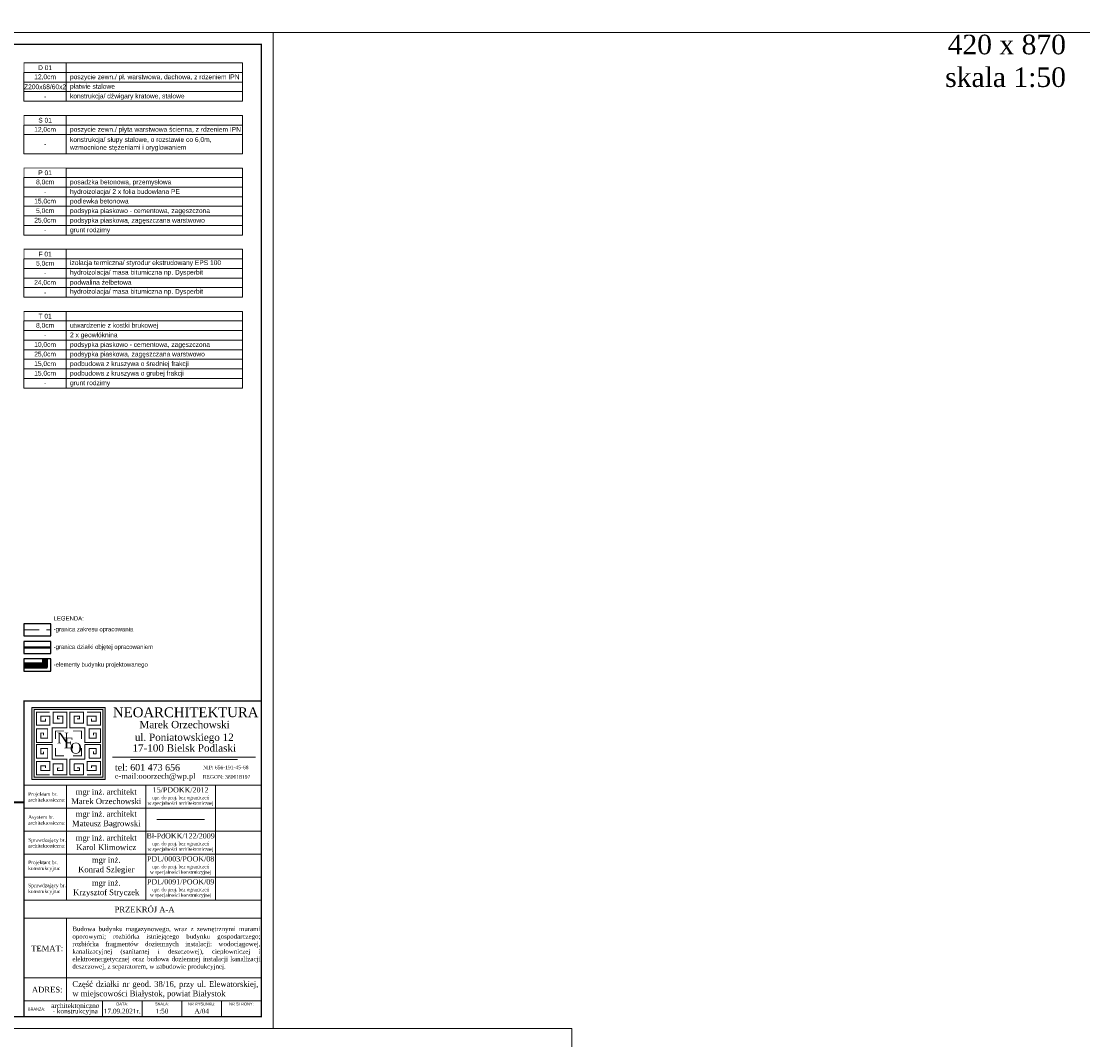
# Model space of a CAD drawing. Header units: millimetres. Extents: x 16720 to 74016, y 25810 to 81213.
# Tile 224 of 256: x 35512 to 37749, y 41712 to 43860. Entities that reach past the tile are written whole.
import ezdxf

# ---------------------------------------------------------------- set-up
doc = ezdxf.new("R2010")
doc.units = ezdxf.units.MM
doc.linetypes.add('HIDDENX2', pattern=[19.05, 12.7, -6.35])
for name, color, linetype, lineweight in [('_GRUBE', 7, 'Continuous', 40), ('_HATCH', 157, 'Continuous', 5), ('_L_GRANICA DZIAŁKI', 10, 'Continuous', 25), ('_OPISY', 110, 'Continuous', 9), ('_PRZERYWANE', 252, 'HIDDENX2', 9), ('_RAMKA', 212, 'Continuous', 9), ('_WIDOKOWE', 252, 'Continuous', 9), ('_ZIEMIA', 98, 'Continuous', 35)]:
    doc.layers.add(name, color=color, linetype=linetype, lineweight=lineweight)
doc.layers.add('K_widok', color=8, linetype='Continuous')
doc.styles.add('POL', font='arial.ttf', dxfattribs={"height": 10})
doc.styles.get("Standard").update_dxf_attribs({"font": 'arial.ttf'})

msp = doc.modelspace()

# ---------------------------------------------------------------- hatches: boundary and pattern name
at = {"layer": '_HATCH'}
h = msp.add_hatch(dxfattribs=at)
h.set_pattern_fill('ANSI31', color=256, scale=0.5)
h.set_pattern_definition([(45, (9092.4853, 58705.6366), (-1.122532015, 1.122532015), [])])
h.paths.add_polyline_path([(35566.4, 42496.8), (35566.4, 42515), (35556.4, 42515), (35556.4, 42506.8), (35517.4, 42506.8), (35517.4, 42496.8)])
at = {"layer": '_OPISY'}
h = msp.add_hatch(color=256, dxfattribs=at)
h.dxf.hatch_style = 1
h.paths.add_polyline_path([(35534, 42413), (35534, 42260.8), (35688.3, 42260.8), (35688.3, 42413)])
h.paths.add_polyline_path([(35683.5, 42408.1), (35683.5, 42265.6), (35538.8, 42265.6), (35538.8, 42408.1)], flags=16)
h.paths.add_polyline_path([(35579.4, 42374.8), (35618.2, 42374.8), (35618.2, 42321.5), (35579.4, 42321.5)], flags=24)
h.paths.add_polyline_path([(35593.9, 42364.4), (35628.1, 42364.4), (35628.1, 42311.5), (35593.9, 42311.5)], flags=24)
h.paths.add_polyline_path([(35606.7, 42353.4), (35643.6, 42353.4), (35643.6, 42299.9), (35606.7, 42299.9)], flags=24)

# ---------------------------------------------------------------- linework, layer by layer
at = {"layer": '_GRUBE', "ltscale": 0.2}
for p, q in [((35566.4, 42496.8), (35566.4, 42515)), ((35517.4, 42496.8), (35566.4, 42496.8))]:
    msp.add_line(p, q, dxfattribs=at)
at = {"layer": '_L_GRANICA DZIAŁKI', "ltscale": 70, "const_width": 5}
msp.add_lwpolyline([(35517.4, 42539.3), (35573.9, 42539.3)], dxfattribs=at)
at = {"layer": '_OPISY'}
for p, q in [((35678.4, 42334.8), (35645.4, 42334.8)), ((35645.4, 42334.8), (35645.4, 42303.7)), ((35678.4, 42305.9), (35678.4, 42334.8)), ((35669.4, 42325.9), (35655, 42325.9)), ((35655, 42325.9), (35655, 42305.9)), ((35655, 42305.9), (35678.4, 42305.9)), ((35663.9, 42319.7), (35663.9, 42314.9)), ((35663.9, 42314.9), (35669.4, 42314.9)), ((35669.4, 42314.9), (35669.4, 42325.9)), ((36005.2, 42308.2), (35704.1, 42308.2)), ((35645.4, 42303.7), (35614.2, 42303.7)), ((35614.2, 42303.7), (35614.2, 42270.7)), ((35643.1, 42294.1), (35623.2, 42294.1)), ((35623.2, 42294.1), (35623.2, 42279.6)), ((35634.2, 42285.1), (35629.4, 42285.1)), ((35634.2, 42279.6), (35634.2, 42285.1)), ((35643.1, 42270.7), (35643.1, 42294.1)), ((35967.6, 42303.2), (35741.7, 42303.2)), ((35614.2, 42270.7), (35643.1, 42270.7)), ((35623.2, 42279.6), (35634.2, 42279.6)), ((35797.5, 42176.4), (35897.5, 42176.4))]:
    msp.add_line(p, q, dxfattribs=at)
at = {"layer": '_OPISY', "const_width": 2.05}
for points in [[(35517.4, 43771.7), (35606.4, 43771.7), (35606.4, 43751.5), (35517.4, 43751.5)], [(35517.4, 43660.9), (35606.4, 43660.9), (35606.4, 43640.7), (35517.4, 43640.7)], [(35517.4, 43550.1), (35606.4, 43550.1), (35606.4, 43529.9), (35517.4, 43529.9)], [(35517.4, 43378.7), (35606.4, 43378.7), (35606.4, 43358.5), (35517.4, 43358.5)], [(35517.4, 43247.8), (35606.4, 43247.8), (35606.4, 43227.6), (35517.4, 43227.6)]]:
    msp.add_lwpolyline(points, close=True, dxfattribs=at)
at = {"layer": '_OPISY'}
for points in [[(35606.4, 43771.7), (35978, 43771.7), (35978, 43751.5), (35606.4, 43751.5)], [(35517.4, 43751.5), (35606.4, 43751.5), (35606.4, 43731.3), (35517.4, 43731.3)], [(35606.4, 43751.5), (35978, 43751.5), (35978, 43731.3), (35606.4, 43731.3)], [(35517.4, 43731.3), (35606.4, 43731.3), (35606.4, 43711.1), (35517.4, 43711.1)], [(35606.4, 43731.3), (35978, 43731.3), (35978, 43711.1), (35606.4, 43711.1)], [(35517.4, 43711.1), (35606.4, 43711.1), (35606.4, 43690.9), (35517.4, 43690.9)], [(35606.4, 43711.1), (35978, 43711.1), (35978, 43690.9), (35606.4, 43690.9)], [(35606.4, 43660.9), (35978, 43660.9), (35978, 43640.7), (35606.4, 43640.7)], [(35517.4, 43640.7), (35606.4, 43640.7), (35606.4, 43620.5), (35517.4, 43620.5)], [(35606.4, 43640.7), (35978, 43640.7), (35978, 43620.5), (35606.4, 43620.5)], [(35517.4, 43620.5), (35606.4, 43620.5), (35606.4, 43580.1), (35517.4, 43580.1)], [(35606.4, 43620.5), (35978, 43620.5), (35978, 43580.1), (35606.4, 43580.1)], [(35606.4, 43550.1), (35978, 43550.1), (35978, 43529.9), (35606.4, 43529.9)], [(35517.4, 43529.9), (35606.4, 43529.9), (35606.4, 43509.7), (35517.4, 43509.7)], [(35606.4, 43529.9), (35978, 43529.9), (35978, 43509.7), (35606.4, 43509.7)], [(35517.4, 43509.7), (35606.4, 43509.7), (35606.4, 43489.5), (35517.4, 43489.5)], [(35606.4, 43509.7), (35978, 43509.7), (35978, 43489.5), (35606.4, 43489.5)], [(35517.4, 43489.5), (35606.4, 43489.5), (35606.4, 43469.3), (35517.4, 43469.3)], [(35517.4, 43469.3), (35606.4, 43469.3), (35606.4, 43449.1), (35517.4, 43449.1)], [(35606.4, 43489.5), (35978, 43489.5), (35978, 43469.3), (35606.4, 43469.3)], [(35606.4, 43469.3), (35978, 43469.3), (35978, 43449.1), (35606.4, 43449.1)], [(35517.4, 43449.1), (35606.4, 43449.1), (35606.4, 43428.9), (35517.4, 43428.9)], [(35606.4, 43449.1), (35978, 43449.1), (35978, 43428.9), (35606.4, 43428.9)], [(35517.4, 43428.9), (35606.4, 43428.9), (35606.4, 43408.7), (35517.4, 43408.7)], [(35606.4, 43428.9), (35978, 43428.9), (35978, 43408.7), (35606.4, 43408.7)], [(35606.4, 43378.7), (35978, 43378.7), (35978, 43358.5), (35606.4, 43358.5)], [(35517.4, 43358.5), (35606.4, 43358.5), (35606.4, 43338.3), (35517.4, 43338.3)], [(35606.4, 43358.5), (35978, 43358.5), (35978, 43338.3), (35606.4, 43338.3)], [(35517.4, 43338.3), (35606.4, 43338.3), (35606.4, 43318.1), (35517.4, 43318.1)], [(35606.4, 43338.3), (35978, 43338.3), (35978, 43318.1), (35606.4, 43318.1)], [(35517.4, 43318.1), (35606.4, 43318.1), (35606.4, 43298), (35517.4, 43298)], [(35606.4, 43318.1), (35978, 43318.1), (35978, 43298), (35606.4, 43298)], [(35517.4, 43298), (35606.4, 43298), (35606.4, 43277.8), (35517.4, 43277.8)], [(35606.4, 43298), (35978, 43298), (35978, 43277.8), (35606.4, 43277.8)], [(35606.4, 43247.8), (35978, 43247.8), (35978, 43227.6), (35606.4, 43227.6)], [(35517.4, 43227.6), (35606.4, 43227.6), (35606.4, 43207.4), (35517.4, 43207.4)], [(35606.4, 43227.6), (35978, 43227.6), (35978, 43207.4), (35606.4, 43207.4)], [(35517.4, 43207.4), (35606.4, 43207.4), (35606.4, 43187.2), (35517.4, 43187.2)], [(35606.4, 43207.4), (35978, 43207.4), (35978, 43187.2), (35606.4, 43187.2)], [(35517.4, 43187.2), (35606.4, 43187.2), (35606.4, 43167), (35517.4, 43167)], [(35606.4, 43187.2), (35978, 43187.2), (35978, 43167), (35606.4, 43167)], [(35517.4, 43167), (35606.4, 43167), (35606.4, 43146.8), (35517.4, 43146.8)], [(35606.4, 43167), (35978, 43167), (35978, 43146.8), (35606.4, 43146.8)], [(35517.4, 43146.8), (35606.4, 43146.8), (35606.4, 43126.6), (35517.4, 43126.6)], [(35606.4, 43146.8), (35978, 43146.8), (35978, 43126.6), (35606.4, 43126.6)], [(35517.4, 43126.6), (35606.4, 43126.6), (35606.4, 43106.4), (35517.4, 43106.4)], [(35606.4, 43126.6), (35978, 43126.6), (35978, 43106.4), (35606.4, 43106.4)], [(35517.4, 43106.4), (35606.4, 43106.4), (35606.4, 43086.2), (35517.4, 43086.2)], [(35606.4, 43106.4), (35978, 43106.4), (35978, 43086.2), (35606.4, 43086.2)], [(35534, 42413), (35688.3, 42413), (35688.3, 42260.8), (35534, 42260.8)], [(35538.8, 42408.1), (35683.5, 42408.1), (35683.5, 42265.6), (35538.8, 42265.6)]]:
    msp.add_lwpolyline(points, close=True, dxfattribs=at)
at = {"layer": '_OPISY', "const_width": 2.06}
for points in [[(35558.3, 42354), (35558.3, 42358.9), (35552.8, 42358.9), (35552.8, 42347.8), (35567.3, 42347.8), (35567.3, 42367.8), (35543.9, 42367.8), (35543.9, 42338.9), (35576.9, 42338.9), (35576.9, 42370), (35608, 42370), (35608, 42403.1), (35579.1, 42403.1), (35579.1, 42379.7), (35599.1, 42379.7), (35599.1, 42394.1), (35588.1, 42394.1), (35588.1, 42388.6), (35592.9, 42388.6)], [(35571.8, 42403.1), (35543.9, 42403.1), (35543.9, 42375.1), (35571.8, 42375.1), (35571.8, 42394.1), (35552.8, 42394.1), (35552.8, 42384.1), (35562.8, 42384.1), (35562.8, 42388.9)], [(35663.9, 42354), (35663.9, 42358.9), (35669.4, 42358.9), (35669.4, 42347.8), (35655, 42347.8), (35655, 42367.8), (35678.4, 42367.8), (35678.4, 42338.9), (35645.4, 42338.9), (35645.4, 42370), (35614.2, 42370), (35614.2, 42403.1), (35643.1, 42403.1), (35643.1, 42379.7), (35623.2, 42379.7), (35623.2, 42394.1), (35634.2, 42394.1), (35634.2, 42388.6), (35629.4, 42388.6)], [(35650.5, 42403.1), (35678.4, 42403.1), (35678.4, 42375.1), (35650.5, 42375.1), (35650.5, 42394.1), (35669.4, 42394.1), (35669.4, 42384.1), (35659.4, 42384.1), (35659.4, 42388.9)], [(35583.8, 42346.3), (35583.8, 42363.1), (35601.7, 42363.1)], [(35620.6, 42363.1), (35638.5, 42363.1), (35638.5, 42346.3)], [(35558.3, 42319.7), (35558.3, 42314.9), (35552.8, 42314.9), (35552.8, 42325.9), (35567.3, 42325.9), (35567.3, 42305.9), (35543.9, 42305.9), (35543.9, 42334.8), (35576.9, 42334.8), (35576.9, 42303.7), (35608, 42303.7), (35608, 42270.7), (35579.1, 42270.7), (35579.1, 42294.1), (35599.1, 42294.1), (35599.1, 42279.6), (35588.1, 42279.6), (35588.1, 42285.1), (35592.9, 42285.1)], [(35601.7, 42310.6), (35583.8, 42310.6), (35583.8, 42327.4)], [(35638.5, 42327.4), (35638.5, 42310.6), (35620.6, 42310.6)], [(35571.8, 42270.7), (35543.9, 42270.7), (35543.9, 42298.6), (35571.8, 42298.6), (35571.8, 42279.6), (35552.8, 42279.6), (35552.8, 42289.6), (35562.8, 42289.6), (35562.8, 42284.8)], [(35650.5, 42270.7), (35678.4, 42270.7), (35678.4, 42298.6), (35650.5, 42298.6), (35650.5, 42279.6), (35669.4, 42279.6), (35669.4, 42289.6), (35659.4, 42289.6), (35659.4, 42284.8)]]:
    msp.add_lwpolyline(points, dxfattribs=at)
at = {"layer": '_PRZERYWANE', "ltscale": 2.5}
msp.add_lwpolyline([(35517.4, 42576.4), (35573.9, 42576.4)], dxfattribs=at)
at = {"layer": '_RAMKA'}
for p, q in [((35517.4, 42249.1), (36017.4, 42249.1)), ((35607.1, 42249.1), (35607.1, 42006.7)), ((35774.2, 42249.1), (35774.2, 42006.7)), ((35920.8, 42249.1), (35920.8, 42006.7)), ((35517.4, 42200.6), (36017.4, 42200.6)), ((35517.4, 42152.2), (36017.4, 42152.2)), ((35517.4, 42103.7), (36017.4, 42103.7)), ((35517.4, 42055.2), (36017.4, 42055.2)), ((35517.4, 42006.7), (36017.4, 42006.7)), ((35517.4, 41968.3), (36017.4, 41968.3)), ((35607.1, 41968.3), (35607.1, 41794.3)), ((35517.4, 41842.8), (36017.4, 41842.8)), ((35517.4, 41794.3), (36017.4, 41794.3)), ((35682.7, 41760.8), (35682.7, 41794.3)), ((35766.4, 41760.8), (35766.4, 41794.3)), ((35850, 41760.8), (35850, 41794.3)), ((35933.7, 41760.8), (35933.7, 41794.3))]:
    msp.add_line(p, q, dxfattribs=at)
at = {"layer": '_RAMKA', "color": 0}
msp.add_lwpolyline([(30071.5, 48035.8), (41071.5, 48035.8), (41071.5, 43835.8), (30071.5, 43835.8)], close=True, dxfattribs=at)
at = {"layer": '_RAMKA'}
for points in [[(30392.4, 43835.8), (36042.4, 43835.8), (36042.4, 41735.8), (30392.4, 41735.8)], [(30171.7, 41735.8), (36671.7, 41735.8), (36671.7, 37535.8), (30171.7, 37535.8)]]:
    msp.add_lwpolyline(points, close=True, dxfattribs=at)
at = {"layer": '_RAMKA', "const_width": 2.5}
msp.add_lwpolyline([(30417.4, 43810.8), (36017.4, 43810.8), (36017.4, 41760.8), (30492.4, 41760.8), (30492.4, 43220.8), (30417.4, 43220.8)], close=True, dxfattribs=at)
msp.add_lwpolyline([(36017.4, 41760.8), (35517.4, 41760.8), (35517.4, 42426.3), (36017.4, 42426.3), (36017.4, 41760.8)], dxfattribs=at)
at = {"layer": '_WIDOKOWE', "ltscale": 0.2}
for p, q in [((35517.4, 42506.8), (35556.4, 42506.8)), ((35556.4, 42506.8), (35556.4, 42515))]:
    msp.add_line(p, q, dxfattribs=at)
at = {"layer": '_ZIEMIA'}
msp.add_line((35181.7, 42212.8), (35517.4, 42212.8), dxfattribs=at)
at = {"layer": 'K_widok'}
for points in [[(35517.4, 42563.6), (35573.9, 42563.6), (35573.9, 42589.3), (35517.4, 42589.3)], [(35517.4, 42526.4), (35573.9, 42526.4), (35573.9, 42552.1), (35517.4, 42552.1)], [(35517.4, 42489.3), (35573.9, 42489.3), (35573.9, 42515), (35517.4, 42515)]]:
    msp.add_lwpolyline(points, close=True, dxfattribs=at)

# ---------------------------------------------------------------- texts
at = {"layer": '_OPISY'}
for s, width, insert, char_height, attachment_point in [('\\pxqr;{\\fTimes New Roman|b0|i0|c238|p18;\\H0.75x;420 x 870\\Pskala 1:50}', 780.78, (37713.3, 43831.1), 55.039, 3), ('{\\fTimes New Roman|b0|i0|c238|p18;\\H0.75x;NEOARCHITEKTURA }', 780.78, (35705, 42412.9), 27.519, 1), ('\\pxqc;{\\fTimes New Roman|b0|i0|c238|p18;\\H0.75x;Marek Orzechowski}', 5683.106, (35855.8, 42376.6), 20.64, 5), ('{\\fTimes New Roman|b0|i0|c238|p18;\\H0.75x;N}', 3691.735, (35586.9, 42359.7), 30.271, 1), ('{\\fTimes New Roman|b0|i0|c238|p18;\\H0.75x;E}', 3691.735, (35601.5, 42349.3), 30.271, 1), ('\\pxsm1,qc;{\\fTimes New Roman|b0|i0|c238|p18;\\H0.75x;ul. Poniatowskiego 12\\P}', 5301.681, (35855.2, 42347.4), 20.64, 5), ('{\\fTimes New Roman|b0|i0|c238|p18;\\H0.75x;O}', 3691.735, (35614.3, 42338.3), 30.271, 1), ('\\pxsm1,qc;{\\fTimes New Roman|b0|i0|c238|p18;\\H0.75x;17-100 Bielsk Podlaski}', 6679.707, (35855.2, 42327.1), 20.64, 5), ('\\pxsm1,qc;{\\fTimes New Roman|b0|i0|c238|p18;\\H0.75x;tel: 601 473 656}', 2891.348, (35777.7, 42286.3), 18.543, 5), ('\\pxsm1,qc;{\\fTimes New Roman|b0|i0|c238|p18;\\H0.75x;NIP: 656-191-45-68}', 3150.054, (35942.5, 42286.3), 10.32, 5), ('\\pxsm1,qc;{\\fTimes New Roman|b0|i0|c238|p18;\\H0.75x;e-mail:ooorzech@wp.pl}', 512.419, (35793.8, 42266.3), 15.325, 5), ('\\pxsm1,qc;{\\fTimes New Roman|b0|i0|c238|p18;\\H0.75x;REGON: 380618197}', 3125.568, (35944.3, 42266.3), 10.32, 5), ('\\pxqc;{\\fTimes New Roman|b0|i0|c238|p18;\\H1.2x;mgr inż. architekt \\PMarek Orzechowski}', 6996.397, (35690.7, 42224.9), 10, 5), ('\\pxqc;{\\fTimes New Roman|b0|i0|c238|p18;\\H1.1x;15/PDOKK/2012\\H1.090909x;\\P\\H0.583333x;\\C115;upr. do proj. bez ograniczeń\\Pw specjalności architektonicznej}', 372.218, (35847.5, 42224.9), 10, 5), ('{\\fTimes New Roman|b0|i0|c238|p18;\\H0.75x;Projektant br. \\Parchitektoniczna:}', 146.935, (35526.2, 42224), 10, 4), ('\\pxqc;{\\fTimes New Roman|b0|i0|c238|p18;\\H1.2x;mgr inż. architekt \\PMateusz Bagrowski}', 6996.397, (35690.7, 42176.4), 10, 5), ('{\\fTimes New Roman|b0|i0|c238|p18;\\H0.75x;Asystent br. \\Parchitektoniczna:}', 131.274, (35526.2, 42175.5), 10, 4), ('\\pxqc;{\\fTimes New Roman|b0|i0|c238|p18;\\H1.1x;Bł-PdOKK/122/2009\\P\\H0.636363x;\\C115;upr. do proj. bez ograniczeń\\Pw specjalności architektonicznej}', 372.218, (35847.5, 42127.9), 10, 5), ('{\\fTimes New Roman|b0|i0|c238|p18;\\H0.75x;Sprawdzający br. \\Parchitektoniczna:}', 161.851, (35526.2, 42127.1), 10, 4), ('\\pxqc;{\\fTimes New Roman|b0|i0|c238|p18;\\H1.2x;mgr inż. architekt \\PKarol Klimowicz}', 6996.397, (35690.7, 42127.9), 10, 5), ('{\\fTimes New Roman|b0|i0|c238|p18;\\H0.75x;Projektant br. \\Pkonstrukcyjna:}', 149.659, (35526.2, 42078.6), 10, 4), ('\\pxqc;{\\fTimes New Roman|b0|i0|c238|p18;\\H1.2x;mgr inż. \\PKonrad Szlegier}', 6996.397, (35690.7, 42079.4), 10, 5), ('\\pxqc;{\\fTimes New Roman|b0|i0|c238|p18;\\H1.1x;PDL/0003/POOK/08\\P\\H0.636363x;\\C115;upr. do proj. bez ograniczeń\\Pw specjalności konstrukcyjnej}', 372.218, (35847.5, 42079.4), 10, 5), ('{\\fTimes New Roman|b0|i0|c238|p18;\\H0.75x;Sprawdzający br. \\Pkonstrukcyjna:}', 161.851, (35526.2, 42030.1), 10, 4), ('\\pxqc;{\\fTimes New Roman|b0|i0|c238|p18;\\H1.2x;mgr inż. \\PKrzysztof Stryczek}', 6996.397, (35690.7, 42031), 10, 5), ('\\pxqc;{\\fTimes New Roman|b0|i0|c238|p18;\\H1.1x;PDL/0091/POOK/09\\P\\H0.636363x;\\C115;upr. do proj. bez ograniczeń\\Pw specjalności konstrukcyjnej}', 372.218, (35847.5, 42031), 10, 5), ('{\\fTimes New Roman|b0|i0|c238|p18;\\H1.2x;PRZEKRÓJ A-A}', 7623.867, (35771.5, 41986.6), 10, 5), ('\\A1;\\pxqj;{\\fTimes New Roman|b0|i0|c238|p18;Budowa budynku magazynowego, wraz z zewnętrznymi murami oporowymi; rozbiórka istniejącego budynku gospodarczego; rozbiórka fragmentów doziemnych instalacji: wodociągowej, kanalizacyjnej (sanitarnej i deszczowej), ciepłowniczej i elektroenergetycznej oraz budowa doziemnej instalacji kanalizacji deszczowej, z separatorem, w zabudowie produkcyjnej.}', 390.743, (35619.4, 41904.7), 9.5, 4), ('{\\fTimes New Roman|b0|i0|c238|p18;\\H1.2x;TEMAT:}', 571.53, (35566.3, 41904.7), 10, 5), ('\\pxqj;{\\fTimes New Roman|b0|i0|c238|p18;\\H1.2x;Część działki nr geod. 38/16, przy ul. Elewatorskiej, w miejscowości Białystok, powiat Białystok}', 390.743, (35619.4, 41817.7), 10, 4), ('{\\fTimes New Roman|b0|i0|c238|p18;\\H1.2x;ADRES:}', 571.53, (35566.3, 41817.7), 10, 5), ('\\pxsm0.7;{\\fTimes New Roman|b0|i0|c238|p18;architektoniczno\\P- konstrukcyjna}', 5587.693, (35625.5, 41776.7), 10, 5), ('{\\H1.2x;DATA:}', 571.53, (35724.5, 41787.6), 5, 5), ('{\\H1.2x;SKALA:}', 571.53, (35808.2, 41787.6), 5, 5), ('{\\H1.2x;NR RYSUNKU:}', 2460.026, (35891.9, 41787.6), 5, 5), ('{\\H1.2x;NR STRONY:}', 2460.026, (35975.6, 41787.6), 5, 5), ('{\\H1.2x;BRANŻA:}', 571.53, (35525.6, 41776.7), 5, 4), ('\\pxsm0.7;{\\fTimes New Roman|b0|i0|c238|p18;17.09.2021r.}', 215.46, (35724.5, 41772.4), 10, 5), ('\\pxsm0.7;{\\fTimes New Roman|b0|i0|c238|p18;1:50}', 215.46, (35808.2, 41772.4), 10, 5), ('\\pxsm0.7;{\\fTimes New Roman|b0|i0|c238|p18;A/04}', 215.46, (35891.9, 41772.4), 10, 5)]:
    msp.add_mtext_dynamic_manual_height_columns(s, width=width, gutter_width=50, heights=[0], dxfattribs=dict(at, insert=insert, char_height=char_height, attachment_point=attachment_point))
at = {"layer": '_OPISY', "char_height": 10, "style": 'POL'}
for s, insert, width, attachment_point in [('D 01', (35561.9, 43761.6), 89.009, 5), ('12,0cm', (35561.9, 43741.4), 89.009, 5), ('\\pxql;poszycie zewn./ pł. warstwowa, dachowa, z rdzeniem IPN', (35614.4, 43740.8), 383.221, 4), ('Z200x68/60x2', (35561.9, 43721.2), 89.009, 5), ('\\pxql;płatwie stalowe', (35614.4, 43720.6), 295.721, 4), ('-', (35561.9, 43701), 89.009, 5), ('\\pxql;konstrukcja/ dźwigary kratowe, stalowe', (35614.4, 43700.4), 328.751, 4), ('S 01', (35561.9, 43650.8), 89.009, 5), ('12,0cm', (35561.9, 43630.6), 89.009, 5), ('\\pxql;poszycie zewn./ płyta warstwowa ścienna, z rdzeniem IPN', (35614.4, 43630), 378.378, 4), ('\\pxql;konstrukcja/ słupy stalowe, o rozstawie co 6,0m, wzmocnione stężeniami i oryglowaniem', (35614.4, 43600.3), 363.334, 4), ('-', (35561.9, 43600.3), 89.009, 5), ('P 01', (35561.9, 43540), 89.009, 5), ('8,0cm', (35561.9, 43519.8), 89.009, 5), ('\\pxql;posadzka betonowa, przemysłowa', (35614.4, 43519.2), 363.534, 4), ('-', (35561.9, 43499.6), 89.009, 5), ('\\pxql;hydroizolacja/ 2 x folia budowlana PE ', (35614.4, 43499), 328.751, 4), ('15,0cm', (35561.9, 43479.4), 89.009, 5), ('\\pxql;podlewka betonowa', (35614.4, 43478.8), 328.751, 4), ('25,0cm', (35561.9, 43439.1), 89.009, 5), ('5,0cm', (35561.9, 43459.2), 89.009, 5), ('\\pxql;podsypka piaskowo - cementowa, zagęszczona', (35614.4, 43458.6), 328.751, 4), ('\\pxql;podsypka piaskowa, zagęszczana warstwowo', (35614.4, 43438.4), 328.751, 4), ('\\pxql;grunt rodzimy', (35614.4, 43418.2), 328.751, 4), ('-', (35561.9, 43418.9), 89.009, 5), ('F 01', (35561.9, 43368.6), 89.009, 5), ('\\pxql;izolacja termiczna/ styrodur ekstrudowany EPS 100', (35614.4, 43349), 320.942, 4), ('5,0cm', (35561.9, 43348.4), 89.009, 5), ('\\pxql;hydroizolacja/ masa bitumiczna np. Dysperbit', (35614.4, 43328.8), 295.721, 4), ('24,0cm', (35561.9, 43308.1), 89.009, 5), ('-', (35561.9, 43328.2), 89.009, 5), ('\\pxql;podwalina żelbetowa', (35614.4, 43307.5), 328.751, 4), ('\\pxql;hydroizolacja/ masa bitumiczna np. Dysperbit', (35614.4, 43288.4), 295.721, 4), ('-', (35561.9, 43287.9), 89.009, 5), ('T 01', (35561.9, 43237.7), 89.009, 5), ('8,0cm', (35561.9, 43217.5), 89.009, 5), ('\\pxql;utwardzenie z kostki brukowej', (35614.4, 43216.9), 363.534, 4), ('\\pxql;2 x geowłóknina', (35614.4, 43196.7), 328.751, 4), ('10,0cm', (35561.9, 43177.1), 89.009, 5), ('-', (35561.9, 43197.3), 89.009, 5), ('\\pxql;podsypka piaskowo - cementowa, zagęszczona', (35614.4, 43176.5), 328.751, 4), ('25,0cm', (35561.9, 43156.9), 89.009, 5), ('\\pxql;podsypka piaskowa, zagęszczana warstwowo', (35614.4, 43156.3), 328.751, 4), ('15,0cm', (35561.9, 43136.7), 89.009, 5), ('\\pxql;podbudowa z kruszywa o średniej frakcji', (35614.4, 43136.1), 328.751, 4), ('15,0cm', (35561.9, 43116.5), 89.009, 5), ('\\pxql;podbudowa z kruszywa o grubej frakcji', (35614.4, 43115.9), 328.751, 4), ('-', (35561.9, 43096.3), 89.009, 5), ('\\pxql;grunt rodzimy', (35614.4, 43095.7), 328.751, 4)]:
    msp.add_mtext(s, dxfattribs=dict(at, insert=insert, width=width, attachment_point=attachment_point))
at = {"layer": '_OPISY', "char_height": 9, "width": 403.411, "attachment_point": 1}
for s, insert in [('LEGENDA:', (35579.9, 42605.1)), ('-granica zakresu opracowania', (35579.9, 42582.2)), ('-granica działki objętej opracowaniem', (35579.9, 42545.1)), ('-elementy budynku projektowanego', (35579.9, 42507.9))]:
    msp.add_mtext(s, dxfattribs=dict(at, insert=insert))

doc.saveas('drawing.dxf')
